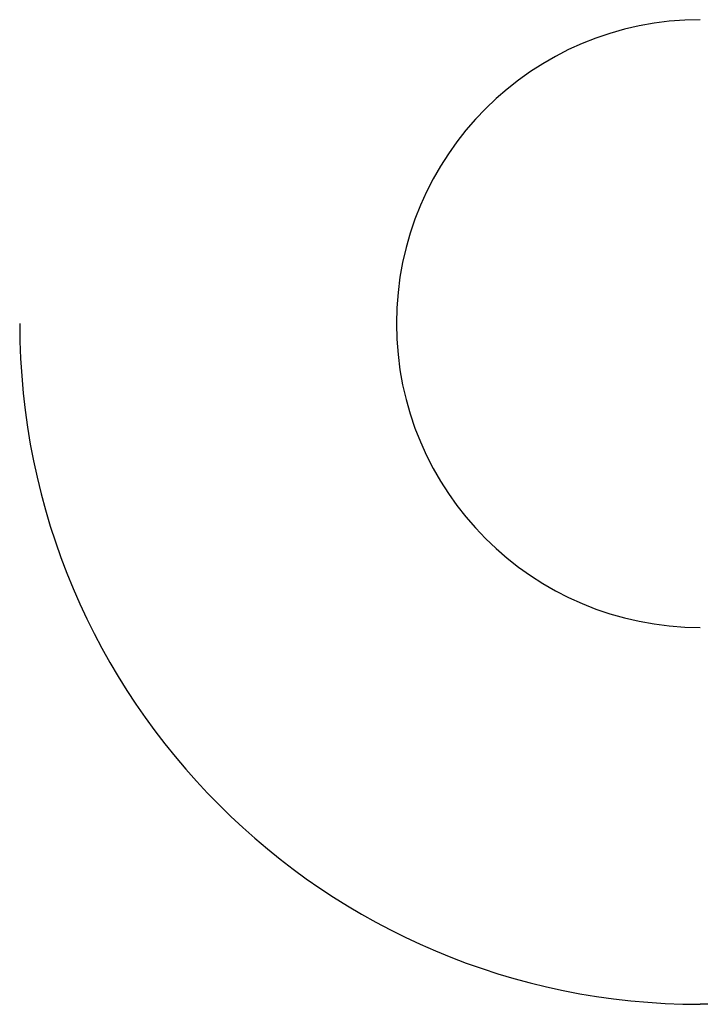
# Model space of a CAD drawing. Extents: x 11880 to 25577, y 6756 to 10446.
# Tile 29 of 87: x 20283 to 20311, y 7333 to 7373. Entities that reach past the tile are written whole.
import ezdxf

# ---------------------------------------------------------------- set-up
doc = ezdxf.new("R2010")
doc.units = 0
doc.header["$MEASUREMENT"] = 0
doc.layers.add('HAIRLINE', color=178, linetype='CONTINUOUS')

msp = doc.modelspace()

# ---------------------------------------------------------------- linework, layer by layer
at = {"layer": 'HAIRLINE'}
msp.add_line((20421.3997788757, 7332.732968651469, 1383.947661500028), (20311.3997788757, 7332.73296865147, 1383.947661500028), dxfattribs=at)
for centre, radius, start, end in [((20311.39977888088, 7360.73296843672, 1383.947661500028), 12.50000000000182, 90, 270), ((20311.39978225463, 7360.732972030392, 1383.947661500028), 28.00000337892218, 180.0015418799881, 269.9999930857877)]:
    msp.add_arc(centre, radius, start, end, dxfattribs=at)

doc.saveas('drawing.dxf')
